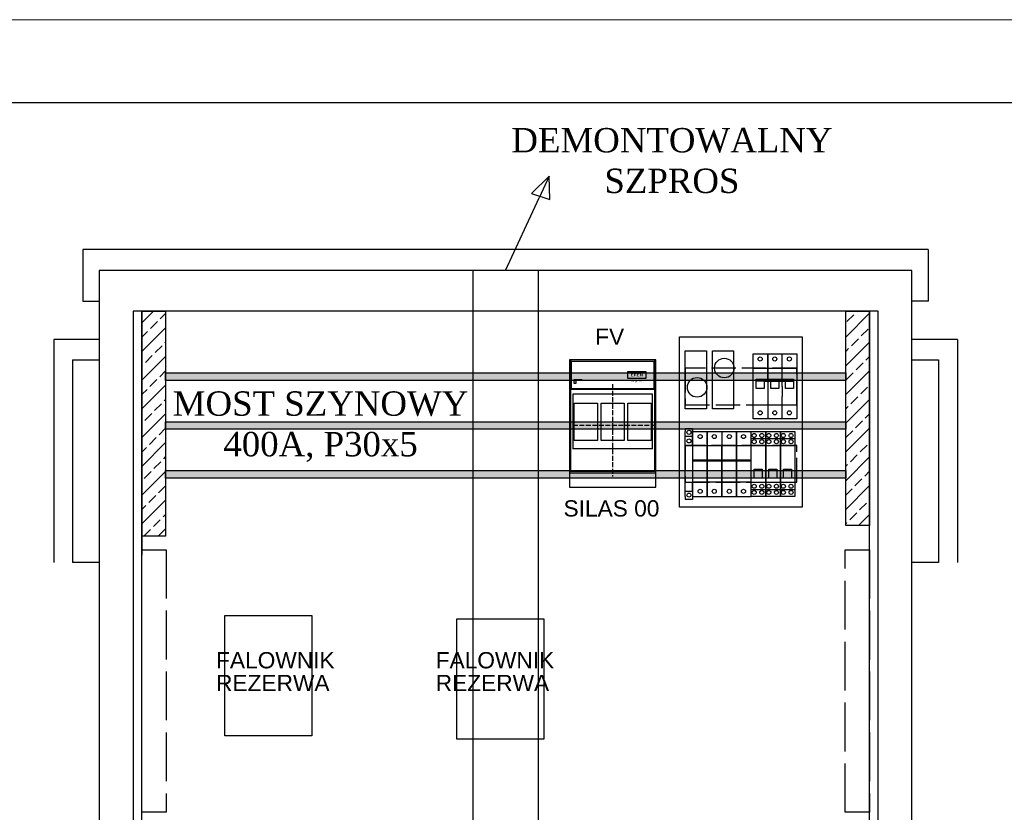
# Model space of a CAD drawing. Header units: centimetres. Extents: x -4250 to -484, y 169 to 6592.
# Tile 167 of 178: x -745 to -624, y 6115 to 6213. Entities that reach past the tile are written whole.
import ezdxf

# ---------------------------------------------------------------- set-up
doc = ezdxf.new("R2010")
doc.units = ezdxf.units.CM
doc.linetypes.add('ACAD_ISO02W100', pattern=[15, 12, -3])
doc.linetypes.add('KRESKOWA', pattern=[8, 6, -2])
doc.layers.add('1', color=7, linetype='Continuous')
doc.layers.add('RAMKA1', color=100, linetype='Continuous')
doc.layers.add('Ramka zew.', color=9, linetype='Continuous', lineweight=20, plot=False)
doc.styles.add('ARIAL_CE', font='arial.ttf')
doc.styles.add('PISMO_PROSTE', font='ROMANS.SHX')
pattern_1 = [(45, (-17503.471, 15614.6213), (-1.76776695, 1.76776695), []), (45, (-17501.706, 15614.6213), (-1.76776695, 1.76776695), [1.2, -0.5])]

# ---------------------------------------------------------------- blocks, each defined once
blk = doc.blocks.new('IN_00_FRONT')
for p, q in [((0, 156.5), (0, 0)), ((1, 156.5), (0, 156.5)), ((1, 156.5), (1, 19)), ((105, 156.5), (1, 156.5)), ((105, 19), (105, 156.5)), ((106, 156.5), (105, 156.5)), ((106, 0), (106, 156.5)), ((105, 120.1), (1, 120.1)), ((102, 114.5), (4, 114.5)), ((4, 114.5), (4, 47.2)), ((102, 47.2), (102, 114.5)), ((102, 47.2), (4, 47.2)), ((106, 19), (0, 19)), ((106, 17), (0, 17)), ((0, 0), (106, 0))]:
    blk.add_line(p, q)
at = {"color": 4, "linetype": 'KRESKOWA'}
for p, q in [((53, 126.5), (53, 13)), ((106, 76), (0, 76))]:
    blk.add_line(p, q, dxfattribs=at)
for points in [[(2.2, 155), (103.7, 155), (103.7, 121.1), (2.2, 121.1)], [(5.5, 132.6), (14.9, 132.6), (14.9, 131), (5.5, 131)], [(5.5, 131), (7.6, 131), (7.6, 127.7), (5.5, 127.7)], [(5.7, 132.4), (7.3, 132.4), (7.3, 131.2), (5.7, 131.2)], [(5.7, 103.2), (34.3, 103.2), (34.3, 57.4), (5.7, 57.4)], [(38.7, 103.2), (67.3, 103.2), (67.3, 57.4), (38.7, 57.4)], [(71.7, 103.2), (100.3, 103.2), (100.3, 57.4), (71.7, 57.4)]]:
    blk.add_lwpolyline(points, close=True)
at = {"color": 5}
blk.add_lwpolyline([(71.1, 134.1), (94.3, 134.1), (94.3, 142), (71.1, 142)], close=True, dxfattribs=at)
at = {"color": 5, "insert": (82.7, 138.1), "char_height": 3.6, "width": 23.25, "attachment_point": 5, "style": 'PISMO_PROSTE'}
blk.add_mtext('\\fArial Black|b0|i0|c0|p34;EFEN', dxfattribs=at)
at = {"color": 2, "insert": (82.7, 130.6), "char_height": 2.52, "width": 23.25, "attachment_point": 5, "style": 'PISMO_PROSTE'}
blk.add_mtext('\\fArial|b0|i0|c238|p34;IN gr. 00', dxfattribs=at)
blk = doc.blocks.new('A$C06C96213')
at = {"color": 7}
for p, q in [((0, -1.75), (0, 6.25)), ((0, 6.25), (1.8, 6.25)), ((1.8, 6.25), (3.6, 6.25)), ((1.8, 3.125), (1.8, 6.25)), ((1.8, 6.25), (1.8, 3.125)), ((3.6, 6.25), (5.4, 6.25)), ((3.6, 3.125), (3.6, 6.25)), ((5.4, 6.25), (5.4, -1.75)), ((0, 4.5), (1.8, 4.5)), ((1.8, 4.5), (3.6, 4.5)), ((3.6, 4.5), (5.4, 4.5)), ((0.375, 2.875), (0.375, 3.125)), ((0.375, 3.125), (4.975, 3.125)), ((0.375, 2), (0.375, 2.875)), ((1.375, 2.875), (0.375, 2.875)), ((0.375, 2.875), (0.375, 2.875)), ((0.375, 2.875), (0.375, 2.875)), ((1.375, 2.875), (1.375, 2)), ((1.375, 2.875), (4.975, 2.875)), ((1.8, 2.875), (1.8, -1.75)), ((2.175, 2), (2.175, 2.875)), ((3.175, 2.875), (3.175, 2)), ((3.6, 2.25), (3.6, 2.875)), ((3.975, 2), (3.975, 2.875)), ((3.975, 2.875), (3.975, 2.875)), ((3.975, 2.875), (3.975, 2.875)), ((4.975, 3.125), (4.975, 2.75)), ((4.975, 3.125), (4.975, 3.125)), ((4.975, 2.875), (4.975, 2)), ((4.975, 2.875), (4.975, 2.875)), ((4.975, 2.875), (4.975, 2.875)), ((4.975, 2.875), (4.975, 2.875)), ((1.375, 2), (0.375, 2)), ((3.175, 2), (2.175, 2)), ((3.6, 2.25), (3.6, 0.989)), ((4.975, 2), (3.975, 2)), ((0, 0), (1.8, 0)), ((1.8, 0), (3.6, 0)), ((3.6, -1.75), (3.6, 0.989)), ((3.6, 0), (5.4, 0)), ((1.8, -1.75), (0, -1.75)), ((3.6, -1.75), (1.8, -1.75)), ((5.4, -1.75), (3.6, -1.75))]:
    blk.add_line(p, q, dxfattribs=at)
for centre in [(0.875, 5.625), (2.675, 5.625), (4.475, 5.625), (0.875, -1), (2.675, -1), (4.475, -1)]:
    blk.add_circle(centre, 0.25, dxfattribs=at)
blk = doc.blocks.new('F1975025')
for p, q in [((0, 4.5), (0, 6.25)), ((0, 6.25), (1.8, 6.25)), ((0, -1.75), (0, 6.25)), ((1.8, 6.25), (1.8, -1.75)), ((0, 5.38), (1.8, 5.38)), ((0, 4.5), (1.8, 4.5)), ((0.38, 1.38), (0.38, 1.62)), ((0.38, 1.62), (1.38, 1.62)), ((0.38, 0.5), (0.38, 1.38)), ((1.38, 1.62), (1.38, 1.25)), ((1.38, 1.38), (1.38, 0.5)), ((0, 0), (1.8, 0)), ((0, -1.75), (0, 0)), ((1.38, 0.5), (0.38, 0.5)), ((0, -0.88), (1.8, -0.88)), ((1.8, -1.75), (0, -1.75))]:
    blk.add_line(p, q)
for centre in [(0.38, 5.75), (0.38, 4.99), (1.32, 5.75), (1.32, 4.99), (0.38, -0.5), (0.38, -1.26), (1.32, -0.5), (1.32, -1.26)]:
    blk.add_circle(centre, 0.25)
at = {"flags": 1}
for tag, p in [('BD', (0.5, 3.53)), ('NK', (0.49, 2.26)), ('typ', (0.5, 1.27)), ('po', (0.49, 0))]:
    blk.add_attdef(tag, p, '', height=0.5, dxfattribs=at)
blk = doc.blocks.new('F952530410')
for p, q in [((0, 6.25), (1.8, 6.25)), ((0, 6.25), (0, -1.75)), ((1.8, 6.25), (1.8, 0)), ((1.8, 4.5), (1.8, 6.25)), ((1.8, 6.25), (3.6, 6.25)), ((3.6, 6.25), (3.6, 0)), ((3.6, 6.25), (5.4, 6.25)), ((5.4, 4.5), (5.4, 6.25)), ((5.4, 6.25), (5.4, 0)), ((5.4, 6.25), (7.2, 6.25)), ((7.2, -1.75), (7.2, 6.25)), ((0, 4.5), (1.8, 4.5)), ((1.8, 4.5), (3.6, 4.5)), ((1.8, 0), (1.8, 4.5)), ((3.6, 4.5), (5.4, 4.5)), ((3.6, 0), (3.6, 4.5)), ((5.4, 4.5), (7.2, 4.5)), ((5.4, 0), (5.4, 4.5)), ((0, 2.75), (1.8, 2.75)), ((0, 2.62), (1.8, 2.62)), ((1.8, 2.75), (3.6, 2.75)), ((1.8, 2.62), (3.6, 2.62)), ((3.6, 2.75), (5.4, 2.75)), ((3.6, 2.62), (5.4, 2.62)), ((5.4, 2.75), (7.2, 2.75)), ((5.4, 2.62), (7.2, 2.62)), ((1.8, 0), (0, 0)), ((1.8, -1.75), (1.8, 0.25)), ((1.8, 0), (1.8, -1.75)), ((3.6, 0), (1.8, 0)), ((3.6, -1.75), (3.6, 0.25)), ((3.6, 0), (3.6, -1.75)), ((5.4, 0), (3.6, 0)), ((5.4, -1.75), (5.4, 0.25)), ((5.4, 0), (5.4, -1.75)), ((7.2, 0), (5.4, 0)), ((0, -1.75), (1.8, -1.75)), ((1.8, -1.75), (3.6, -1.75)), ((3.6, -1.75), (5.4, -1.75)), ((5.4, -1.75), (7.2, -1.75))]:
    blk.add_line(p, q)
for centre in [(0.93, 5.62), (2.67, 5.62), (4.52, 5.62), (6.27, 5.62), (0.93, -1.12), (2.67, -1.12), (4.52, -1.12), (6.27, -1.12)]:
    blk.add_circle(centre, 0.25)
at = {"flags": 1}
for tag, p in [('BD', (7.73, 4.34)), ('NK', (7.73, 2.35)), ('TYP', (7.73, 0.75)), ('PO', (7.73, -0.79))]:
    blk.add_attdef(tag, p, '', height=1, dxfattribs=at)
blk = doc.blocks.new('248203')
for p, q in [((0, 6.62), (0.9, 6.62)), ((0, 6.5), (0, 6.62)), ((0, 6.62), (0.9, 6.62)), ((0, 6.5), (0, 6.25)), ((0, -1.75), (0, 6.25)), ((0.9, 6.62), (0.9, 6.5)), ((0.9, 5.65), (0.9, 6.62)), ((0.9, 6.5), (0.9, 6.25)), ((0.9, 6.25), (0.9, -1.75)), ((0, 5.65), (0.9, 5.65)), ((0, 5.65), (0.9, 5.65)), ((0, 5.65), (0.9, 5.65)), ((0.9, 4.5), (0.9, 5.65)), ((0.9, -1.12), (0.9, 0)), ((0, -1.12), (0.9, -1.12)), ((0, -1.75), (0, -2)), ((0, -2), (0, -2.12)), ((0.9, -2.12), (0, -2.12)), ((0.9, -1.75), (0.9, -2)), ((0.9, -2), (0.9, -2.12))]:
    blk.add_line(p, q)
at = {"linetype": 'Continuous'}
for p, q in [((0, 4.5), (0.9, 4.5)), ((0, 0), (0.9, 0))]:
    blk.add_line(p, q, dxfattribs=at)
for centre in [(0.45, 6.14), (0.45, 5.08), (0.45, -1.59)]:
    blk.add_circle(centre, 0.25, dxfattribs=at)
at = {"flags": 1}
for tag, p in [('BD', (1.75, 5.27)), ('NK', (1.75, 3.27)), ('TYP', (1.75, 1.67)), ('PO', (1.75, 0.14))]:
    blk.add_attdef(tag, p, '', height=1, dxfattribs=at)

msp = doc.modelspace()

# ---------------------------------------------------------------- hatches: boundary and pattern name
at = {"ltscale": 0.25}
h = msp.add_hatch(dxfattribs=at)
h.set_pattern_fill('JIS_STN_2.5', color=256, style=0)
h.set_pattern_definition(pattern_1)
h.paths.add_polyline_path([(-730.198, 6176.8769), (-727.2722, 6176.8769), (-727.2722, 6149.1629), (-730.198, 6149.1629)])
h = msp.add_hatch(dxfattribs=at)
h.set_pattern_fill('JIS_STN_2.5', color=256, style=0)
h.set_pattern_definition(pattern_1)
h.paths.add_polyline_path([(-643.5713, 6176.8769), (-640.6455, 6176.8769), (-640.6455, 6150.5093), (-643.5713, 6150.5093)])
for points in [[(-727.2722, 6169.2822), (-643.5713, 6169.2822), (-643.5713, 6168.341), (-727.2722, 6168.341)], [(-727.2722, 6163.2727), (-643.5713, 6163.2727), (-643.5713, 6162.3316), (-727.2722, 6162.3316)], [(-727.2722, 6157.2633), (-643.5713, 6157.2633), (-643.5713, 6156.3222), (-727.2722, 6156.3222)]]:
    msp.add_hatch(color=256, dxfattribs=at).paths.add_polyline_path(points)

# ---------------------------------------------------------------- linework, layer by layer
for p, q in [((-680.0536, 6193.4901, 20), (-682.2606, 6191.3706, 20)), ((-680.0536, 6193.4901, 20), (-681.2915, 6190.8197, 20)), ((-680.0099, 6190.6411, 20), (-680.0536, 6193.4901, 20)), ((-685.4373, 6181.8769, 20), (-681.2915, 6190.8197, 20)), ((-682.2606, 6191.3706, 20), (-680.0099, 6190.6411, 20)), ((-689.4662, 6181.8769, 20), (-689.4662, 5981.8769, 20)), ((-681.4085, 6181.8769, 20), (-681.4085, 5981.8769, 20)), ((-730.198, 5988.8769, 20), (-730.198, 6176.8769, 20)), ((-640.6455, 5988.8769, 20), (-640.6455, 6176.8769, 20)), ((-735.448, 6173.4069, 20), (-741.033, 6173.4069, 20)), ((-741.033, 6173.4069, 20), (-741.033, 6145.9276, 20)), ((-629.8416, 6173.4069, 20), (-635.4266, 6173.4069, 20)), ((-629.8416, 6173.4069, 20), (-629.8416, 6145.9276, 20))]:
    msp.add_line(p, q, dxfattribs=at)
at = {"lineweight": -3, "ltscale": 0.25}
for p, q in [((-633.4264, 6184.4634, 20), (-737.448, 6184.4634, 20)), ((-737.448, 6184.4634, 20), (-737.448, 6178.1233, 20)), ((-633.3844, 6178.1233, 20), (-633.3844, 6184.4634, 20)), ((-737.448, 6178.1233, 20), (-735.448, 6178.1233, 20)), ((-633.3844, 6178.1233, 20), (-635.4266, 6178.1233, 20))]:
    msp.add_line(p, q, dxfattribs=at)
at = {"ltscale": 0.25, "elevation": 20}
for points in [[(-735.448, 5981.8769), (-635.4266, 5981.8769), (-635.4266, 6181.8769), (-735.448, 6181.8769)], [(-639.6052, 6176.8769), (-731.248, 6176.8769), (-731.248, 5988.8769), (-639.6052, 5988.8769)], [(-730.198, 6176.8769), (-730.198, 6176.8769), (-730.198, 6146.8384), (-730.198, 6146.8384)], [(-730.198, 6176.8769), (-727.2722, 6176.8769), (-727.2722, 6149.1629), (-730.198, 6149.1629)], [(-643.5713, 6176.8769), (-640.6455, 6176.8769), (-640.6455, 6150.5093), (-643.5713, 6150.5093)], [(-643.5713, 6176.8769), (-640.6455, 6176.8769), (-640.6455, 6150.5093), (-643.5713, 6150.5093)], [(-664.0332, 6173.7204), (-648.9453, 6173.7204), (-648.9453, 6152.7569), (-664.0332, 6152.7569)], [(-663.3253, 6171.9988), (-660.7241, 6171.9988), (-660.7241, 6164.8366), (-663.3253, 6164.8366)], [(-659.9843, 6171.9988), (-657.3831, 6171.9988), (-657.3831, 6164.8366), (-659.9843, 6164.8366)], [(-727.2722, 6169.2822), (-643.5713, 6169.2822), (-643.5713, 6168.341), (-727.2722, 6168.341)], [(-727.2722, 6163.2727), (-643.5713, 6163.2727), (-643.5713, 6162.3316), (-727.2722, 6162.3316)], [(-727.2722, 6157.2633), (-643.5713, 6157.2633), (-643.5713, 6156.3222), (-727.2722, 6156.3222)], [(-720.0057, 6139.4146), (-709.2649, 6139.4146), (-709.2649, 6124.5834), (-720.0057, 6124.5834)], [(-691.4565, 6139.0141), (-680.7156, 6139.0141), (-680.7156, 6124.1828), (-691.4565, 6124.1828)]]:
    msp.add_lwpolyline(points, close=True, dxfattribs=at)
at = {"color": 7, "linetype": 'ACAD_ISO02W100', "ltscale": 0.25, "elevation": 20}
for points in [[(-663.3253, 6165.3652), (-649.5998, 6165.3653), (-649.5998, 6169.8652), (-663.3253, 6169.8652)], [(-663.3253, 6155.8198), (-649.5998, 6155.8198), (-649.5998, 6160.3197), (-663.3253, 6160.3198)]]:
    msp.add_lwpolyline(points, close=True, dxfattribs=at)
at = {"linetype": 'ACAD_ISO02W100', "ltscale": 0.5, "elevation": 20}
for points in [[(-727.198, 6147.5093), (-727.198, 6115.1814), (-730.198, 6115.1814), (-730.198, 6147.5093)], [(-640.6455, 6147.5093), (-640.6455, 6115.1814), (-643.6455, 6115.1814), (-643.6455, 6147.5093)]]:
    msp.add_lwpolyline(points, close=True, dxfattribs=at)
at = {"ltscale": 0.25}
for centre in [(-658.5251, 6169.8744, 20), (-661.8661, 6167.4986, 20)]:
    msp.add_circle(centre, 1.2045, dxfattribs=at)
at = {"layer": '1', "color": 7}
for p, q in [((-738.7324, 6170.8741, 20), (-735.448, 6170.8741, 20)), ((-738.7324, 6170.8741, 20), (-738.7324, 6145.9242, 20)), ((-635.4266, 6170.8741, 20), (-632.1423, 6170.8741, 20)), ((-632.1423, 6170.8741, 20), (-632.1423, 6145.9242, 20)), ((-735.448, 6145.9242, 20), (-738.7324, 6145.9242, 20)), ((-632.1423, 6145.9242, 20), (-635.4266, 6145.9242, 20))]:
    msp.add_line(p, q, dxfattribs=at)
at = {"layer": 'Ramka zew.', "elevation": 20}
msp.add_lwpolyline([(-903.7971, 5915.7604), (-483.7971, 5915.7604), (-483.7971, 6212.7604), (-903.7971, 6212.7604)], close=True, dxfattribs=at)
at = {"layer": 'RAMKA1', "elevation": 20}
msp.add_lwpolyline([(-490.9798, 5925.0608), (-886.3928, 5925.0608), (-886.3928, 6202.5612), (-490.9798, 6202.5612)], close=True, dxfattribs=at)

# ---------------------------------------------------------------- block references
at = {"color": 7, "lineweight": -3}
msp.add_blockref('A$C06C96213', (-654.9842, 6165.3652, 20), dxfattribs=at)
at = {"xscale": 0.09999999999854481, "yscale": 0.09999999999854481, "zscale": 0.09999999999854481}
msp.add_blockref('IN_00_FRONT', (-677.5598, 6155.2213, 20), dxfattribs=at)
at = {"ltscale": 0.25}
msp.add_blockref('248203', (-663.3253, 6155.8198, 20), dxfattribs=at)
at = {"lineweight": -3}
for name, p in [('F952530410', (-662.4253, 6155.8198, 20)), ('F1975025', (-655.2253, 6155.8197, 20)), ('F1975025', (-653.4253, 6155.8197, 20)), ('F1975025', (-651.6253, 6155.8197, 20))]:
    msp.add_blockref(name, p, dxfattribs=at)

# ---------------------------------------------------------------- texts
at = {"style": 'ARIAL_CE'}
for s, p in [('FV', (-674.4128, 6172.7377, 10)), ('SILAS 00', (-678.3077, 6151.5982, 10)), ('FALOWNIK', (-721.0693, 6132.9034)), ('FALOWNIK', (-694.0413, 6132.9034))]:
    msp.add_text(s, height=2, dxfattribs=at).set_placement(p)
at = {"color": 3, "style": 'ARIAL_CE'}
for p in [(-721.0693, 6130.1058), (-694.0413, 6130.1058)]:
    msp.add_text('REZERWA', height=2, dxfattribs=at).set_placement(p)
at = {"color": 7, "lineweight": -3, "char_height": 3, "width": 82.689399, "attachment_point": 5}
for s, insert in [('{\\fTimes New Roman|b0|i0|c238|p18;DEMONTOWALNY\\PSZPROS}', (-664.9666, 6195.4023, 20)), ('{\\fTimes New Roman|b0|i0|c238|p18;MOST SZYNOWY\\P400A, P30x5}', (-708.2069, 6162.6543, 20))]:
    msp.add_mtext(s, dxfattribs=dict(at, insert=insert))

doc.saveas('drawing.dxf')
